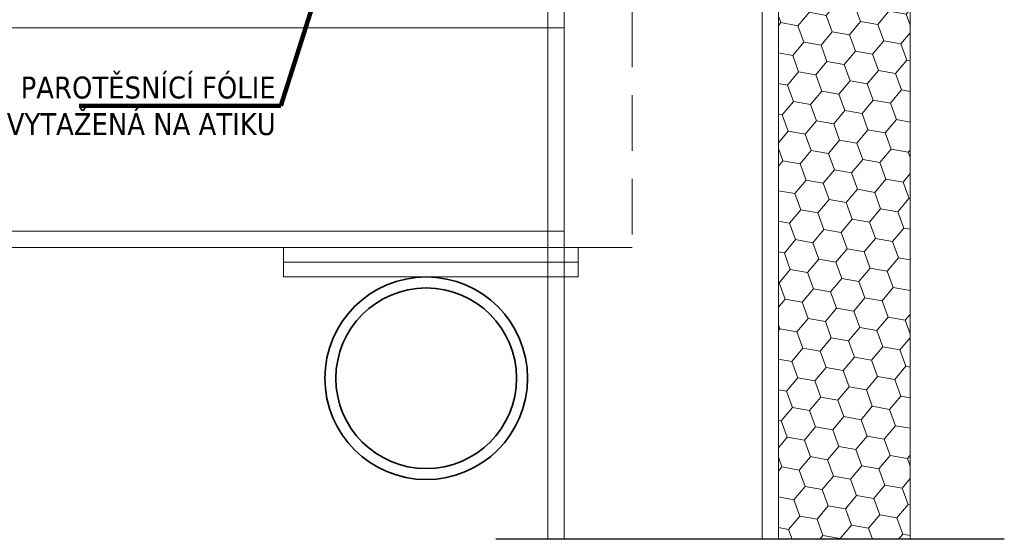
# Model space of a CAD drawing. Header units: millimetres. Extents: x -485339 to 350584, y -1189936 to 0.
# Tile 41 of 256: x -313028 to -312131, y -1059246 to -1058773. Entities that reach past the tile are written whole.
import ezdxf

# ---------------------------------------------------------------- set-up
doc = ezdxf.new("R2010")
doc.units = ezdxf.units.MM
doc.header["$LTSCALE"] = 10
doc.linetypes.add('ČÁRKOVANÁ2', pattern=[9.525, 6.35, -3.175])
doc.layers.get('Defpoints').update_dxf_attribs({"color": 201})
for name, color, linetype, lineweight in [('N_popis', 10, 'Continuous', 18), ('N_čáry_plné', 10, 'Continuous', 18), ('N_šrary', 10, 'Continuous', 18), ('St_čáry_obrys', 5, 'Continuous', 35), ('St_čáry_plné', 250, 'Continuous', 18), ('St_čáry_pod', 250, 'ČÁRKOVANÁ2', 18)]:
    doc.layers.add(name, color=color, linetype=linetype, lineweight=lineweight)
doc.styles.add('Andy', font='arial.ttf')
doc.styles.get("Standard").update_dxf_attribs({"font": 'simplex.shx', "width": 0.8})
doc.dimstyles.get("Standard").update_dxf_attribs({"dimtxt": 0.18, "dimasz": 0.18, "dimexe": 0.18, "dimexo": 0.0625, "dimgap": 0.09, "dimtad": 0, "dimtih": 1, "dimtoh": 1, "dimdec": 4, "dimzin": 0, "dimdsep": 46, "dimtxsty": 'Standard', "dimcen": 0.09, "dimadec": 0, "dimazin": 0, "dimtfac": 1, "dimtdec": 4, "dimtofl": 0, "dimtmove": 0, "dimatfit": 3, "dimfxl": 1, "dimtolj": 1, "dimtzin": 0, "dimarcsym": 0})

msp = doc.modelspace()

# ---------------------------------------------------------------- hatches: boundary and pattern name
at = {"layer": 'N_šrary'}
h = msp.add_hatch(dxfattribs=at)
h.set_pattern_fill('HONEY', color=253, scale=5, angle=190, style=0)
h.set_pattern_definition([(350, (-857.19, -2908.727), (25.83807637, 9.40429065), [15.875, -31.75]), (110, (-857.19, -2908.727), (-21.0633928, 17.6742852), [15.875, -31.75]), (50, (-857.19, -2908.727), (4.77468357, 27.07857585), [-31.75, 15.875])])
h.paths.add_polyline_path([(-312337.04, -1058412.07), (-312337.04, -1058462.75), (-312337.04, -1058549.48), (-312337.04, -1059246.2), (-312217.04, -1059246.2), (-312217.04, -1058412.07)])

# ---------------------------------------------------------------- linework, layer by layer
at = {"layer": 'Defpoints'}
msp.add_lwpolyline([(-312131.23, -1059246.2), (-312594.57, -1059246.2)], dxfattribs=at)
at = {"layer": 'N_čáry_plné'}
for points in [[(-312337.36, -1058412.07), (-312217.04, -1058412.07), (-312217.04, -1059246.2), (-312337.04, -1059246.2), (-312337.04, -1058549.48), (-312337.04, -1058462.75), (-312337.04, -1058412.07)], [(-312217.04, -1059246.2), (-312217.04, -1058412.07)]]:
    msp.add_lwpolyline(points, dxfattribs=at)
at = {"layer": 'St_čáry_obrys'}
for radius in [92.32, 82.32]:
    msp.add_circle((-312657.87, -1059099.37), radius, dxfattribs=at)
at = {"layer": 'St_čáry_plné'}
for points in [[(-312532.17, -1059246.2), (-312532.17, -1058520.84)], [(-312351.9, -1059246.2), (-312351.9, -1058520.84)], [(-312547.04, -1059246.2), (-312547.04, -1058549.48)], [(-312337.04, -1059246.2), (-312337.04, -1058549.48)], [(-312532.17, -1058779.94), (-313060.95, -1058779.94)], [(-312532.17, -1058965.2), (-313060.95, -1058965.2)], [(-312519.4, -1058980.07), (-313060.95, -1058980.07)]]:
    msp.add_lwpolyline(points, dxfattribs=at)
for points in [[(-312519.4, -1058993.56), (-312787.83, -1058993.56), (-312787.83, -1058980.07), (-312519.4, -1058980.07)], [(-312519.4, -1059007.06), (-312787.83, -1059007.06), (-312787.83, -1058993.56), (-312519.4, -1058993.56)]]:
    msp.add_lwpolyline(points, close=True, dxfattribs=at)
at = {"layer": 'St_čáry_pod', "ltscale": 0.8}
msp.add_lwpolyline([(-312532.17, -1058765.07), (-312470.29, -1058765.07), (-312470.29, -1058980.07), (-312519.4, -1058980.07)], dxfattribs=at)

# ---------------------------------------------------------------- texts
at = {"layer": 'N_popis', "insert": (-312794.98, -1058851.21), "char_height": 20, "attachment_point": 6, "style": 'Andy'}
msp.add_mtext('{\\fTahoma|b0|i0|c238|p0;PAROTĚSNÍCÍ FÓLIE \\PVYTAŽENÁ NA ATIKU }', dxfattribs=at)

# ---------------------------------------------------------------- leaders
at = {"layer": 'N_popis'}
msp.add_leader([(-312741.55, -1058697.87), (-312790.21, -1058850.92), (-312974.06, -1058850.96)], dimstyle='Standard', override={"dimscale": 0.75, "dimtxt": 10, "dimasz": 10, "dimgap": 5, "dimtad": 1, "dimtxsty": 'Standard', "dimclrd": 0, "dimlwd": 65534}, dxfattribs=at)

doc.saveas('drawing.dxf')
